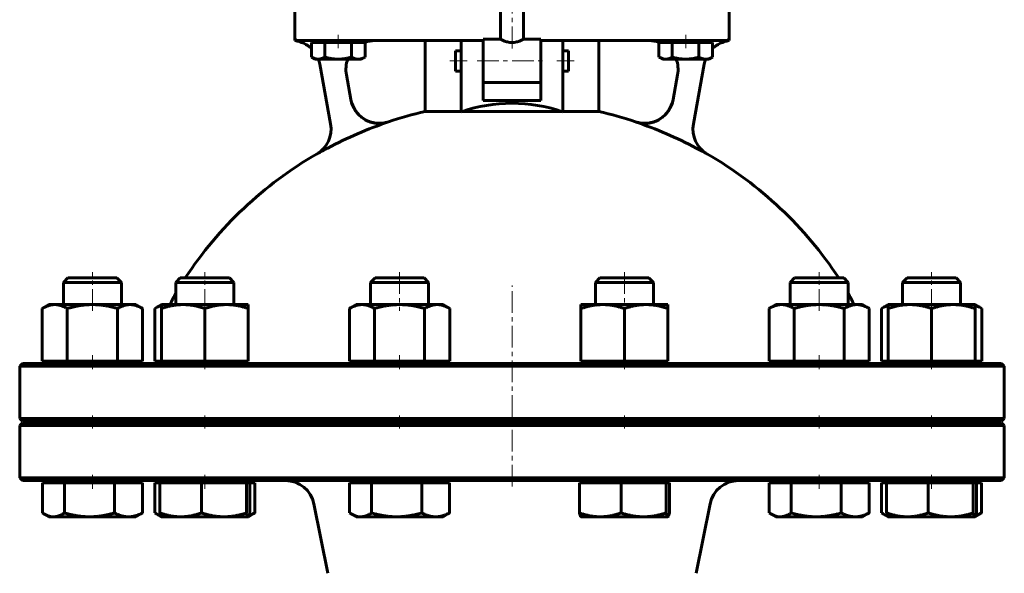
# Model space of a CAD drawing. Header units: millimetres. Extents: x -277 to 277, y -490 to 492.
# Tile 2 of 3: x -170 to 170, y -80 to 112. Entities that reach past the tile are written whole.
import ezdxf

# ---------------------------------------------------------------- set-up
doc = ezdxf.new("R2010")
doc.units = ezdxf.units.MM
doc.linetypes.add('K5LT_AXLED', pattern=[12, 7.5, -1.5, 1.5, -1.5])
doc.linetypes.add('K5LT_BASIC', pattern=[0])
doc.layers.add('Системный слой (1)', color=7, linetype='Continuous', true_color=0x6c6c6c)

# ---------------------------------------------------------------- blocks, each defined once
blk = doc.blocks.new('U0')
at = {"layer": 'Системный слой (1)', "color": 143, "linetype": 'K5LT_BASIC', "lineweight": 60, "true_color": 0x33acca}
for p, q in [((-169, -27), (0, -27)), ((0, -27), (169, -27))]:
    blk.add_line(p, q, dxfattribs=at)
blk = doc.blocks.new('U1')
at = {"layer": 'Системный слой (1)', "color": 143, "linetype": 'K5LT_BASIC', "lineweight": 60, "true_color": 0x33acca}
for p, q in [((19.5, 101), (19.5, 97.5)), ((19.5, 97.5), (19.5, 94))]:
    blk.add_line(p, q, dxfattribs=at)
blk = doc.blocks.new('U8')
at = {"layer": 'Системный слой (1)', "color": 143, "linetype": 'K5LT_BASIC', "lineweight": 60, "true_color": 0x33acca}
for p, q in [((-4, 105), (-10, 105)), ((10, 105), (4, 105))]:
    blk.add_line(p, q, dxfattribs=at)
blk = doc.blocks.new('U10')
at = {"layer": 'Системный слой (1)', "color": 143, "linetype": 'K5LT_BASIC', "lineweight": 60, "true_color": 0x33acca}
for p, q in [((-169, -47.5), (0, -47.5)), ((0, -47.5), (169, -47.5))]:
    blk.add_line(p, q, dxfattribs=at)
blk = doc.blocks.new('U11')
at = {"layer": 'Системный слой (1)', "color": 143, "linetype": 'K5LT_BASIC', "lineweight": 60, "true_color": 0x33acca}
for p, q in [((0, -7), (-169, -7)), ((169, -7), (0, -7))]:
    blk.add_line(p, q, dxfattribs=at)
blk = doc.blocks.new('U12')
at = {"layer": 'Системный слой (1)', "color": 143, "linetype": 'K5LT_BASIC', "lineweight": 60, "true_color": 0x33acca}
for start, end in [(102.8395, 108.4097), (71.5903, 77.1605), (119.982, 146.6923), (33.3077, 60.018)]:
    blk.add_arc((0, -51.63), 135, start, end, dxfattribs=at)
blk = doc.blocks.new('U13')
at = {"layer": 'Системный слой (1)', "color": 143, "linetype": 'K5LT_BASIC', "lineweight": 60, "true_color": 0x33acca}
for p, q in [((-19.5, 97.5), (-19.5, 101)), ((-19.5, 94), (-19.5, 97.5))]:
    blk.add_line(p, q, dxfattribs=at)
blk = doc.blocks.new('U15')
at = {"layer": 'Системный слой (1)', "color": 143, "linetype": 'K5LT_BASIC', "lineweight": 60, "true_color": 0x33acca}
for p, q in [((0, -27.5), (-169, -27.5)), ((169, -27.5), (0, -27.5))]:
    blk.add_line(p, q, dxfattribs=at)
blk = doc.blocks.new('U16')
at = {"layer": 'Системный слой (1)', "color": 143, "linetype": 'K5LT_BASIC', "lineweight": 60, "true_color": 0x33acca}
for start, end in [(90, 109.9501), (158.9004, 190.3559)]:
    blk.add_arc((-47.36, 94.5), 10, start, end, dxfattribs=at)
blk = doc.blocks.new('U22')
at = {"layer": 'Системный слой (1)', "color": 143, "linetype": 'K5LT_BASIC', "lineweight": 60, "true_color": 0x33acca}
for start, end in [(70.0499, 90), (349.6441, 21.0996)]:
    blk.add_arc((47.36, 94.5), 10, start, end, dxfattribs=at)
blk = doc.blocks.new('U23')
at = {"layer": 'Системный слой (1)', "color": 143, "linetype": 'K5LT_BASIC', "lineweight": 60, "true_color": 0x33acca}
for start, end in [(97.0495, 134.3455), (159.364, 169.6441)]:
    blk.add_arc((76.23, 94.58), 10, start, end, dxfattribs=at)
blk = doc.blocks.new('U24')
at = {"layer": 'Системный слой (1)', "color": 143, "linetype": 'K5LT_BASIC', "lineweight": 60, "true_color": 0x33acca}
for start, end in [(45.6545, 82.9505), (10.3559, 20.636)]:
    blk.add_arc((-76.23, 94.58), 10, start, end, dxfattribs=at)
blk = doc.blocks.new('U25')
at = {"layer": 'Системный слой (1)', "color": 143, "linetype": 'K5LT_BASIC', "lineweight": 60, "true_color": 0x33acca}
for p, q in [((144.33, 22.5), (136.42, 22.5)), ((153.36, 22.5), (144.33, 22.5))]:
    blk.add_line(p, q, dxfattribs=at)
blk = doc.blocks.new('U26')
at = {"layer": 'Системный слой (1)', "color": 143, "linetype": 'K5LT_BASIC', "lineweight": 60, "true_color": 0x33acca}
for p, q in [((159.86, -60), (159.88, -60)), ((159.88, -60), (159.9, -59.99)), ((159.9, -59.99), (159.92, -59.98)), ((159.92, -59.98), (160.08, -59.78)), ((160.08, -59.78), (160.25, -59.34)), ((160.25, -59.34), (160.43, -58.66))]:
    blk.add_line(p, q, dxfattribs=at)
blk = doc.blocks.new('U27')
at = {"layer": 'Системный слой (1)', "color": 143, "linetype": 'K5LT_BASIC', "lineweight": 60, "true_color": 0x33acca}
for p, q in [((160.63, 12.74), (159.89, 12.99)), ((161.4, 12.39), (160.63, 12.74)), ((162.21, 11.96), (161.4, 12.39))]:
    blk.add_line(p, q, dxfattribs=at)
blk = doc.blocks.new('U28')
at = {"layer": 'Системный слой (1)', "color": 143, "linetype": 'K5LT_BASIC', "lineweight": 60, "true_color": 0x33acca}
for p, q in [((128.38, 12.39), (127.57, 11.96)), ((129.15, 12.74), (128.38, 12.39)), ((129.89, 12.99), (129.15, 12.74))]:
    blk.add_line(p, q, dxfattribs=at)
blk = doc.blocks.new('U32')
at = {"layer": 'Системный слой (1)', "color": 143, "linetype": 'K5LT_BASIC', "lineweight": 60, "true_color": 0x33acca}
for p, q in [((160.2, -59.51), (160.83, -59.28)), ((160.83, -59.28), (161.49, -59)), ((161.49, -59), (162.17, -58.66))]:
    blk.add_line(p, q, dxfattribs=at)
blk = doc.blocks.new('U33')
at = {"layer": 'Системный слой (1)', "color": 143, "linetype": 'K5LT_BASIC', "lineweight": 60, "true_color": 0x33acca}
for p, q in [((127.61, -58.66), (127.8, -58.78)), ((127.8, -58.78), (127.99, -58.9)), ((127.99, -58.9), (128.17, -59.01)), ((128.17, -59.01), (128.68, -59.28)), ((128.68, -59.28), (129.17, -59.51)), ((129.17, -59.51), (129.66, -59.69))]:
    blk.add_line(p, q, dxfattribs=at)
blk = doc.blocks.new('U34')
at = {"layer": 'Системный слой (1)', "color": 143, "linetype": 'K5LT_BASIC', "lineweight": 60, "true_color": 0x33acca}
for p, q in [((-69.24, 98.81), (-69.21, 98.8)), ((-69.21, 98.8), (-68.41, 98.4)), ((-68.41, 98.4), (-67.67, 98.18)), ((-67.67, 98.18), (-66.95, 98.1))]:
    blk.add_line(p, q, dxfattribs=at)
blk = doc.blocks.new('U35')
at = {"layer": 'Системный слой (1)', "color": 143, "linetype": 'K5LT_BASIC', "lineweight": 60, "true_color": 0x33acca}
for p, q in [((-56.11, -58.66), (-55.91, -58.78)), ((-55.91, -58.78), (-55.73, -58.9)), ((-55.73, -58.9), (-55.54, -59.01)), ((-55.54, -59.01), (-54.41, -59.56)), ((-54.41, -59.56), (-53.34, -59.89)), ((-53.34, -59.89), (-52.28, -60))]:
    blk.add_line(p, q, dxfattribs=at)
blk = doc.blocks.new('U36')
at = {"layer": 'Системный слой (1)', "color": 143, "linetype": 'K5LT_BASIC', "lineweight": 60, "true_color": 0x33acca}
for p, q in [((101.36, 22.5), (97.6, 22.5)), ((114.53, 22.5), (101.36, 22.5))]:
    blk.add_line(p, q, dxfattribs=at)
blk = doc.blocks.new('U37')
at = {"layer": 'Системный слой (1)', "color": 143, "linetype": 'K5LT_BASIC', "lineweight": 60, "true_color": 0x33acca}
for p, q in [((88.78, -58.66), (88.98, -58.78)), ((88.98, -58.78), (89.16, -58.9)), ((89.16, -58.9), (89.35, -59.01)), ((89.35, -59.01), (90.48, -59.56)), ((90.48, -59.56), (91.55, -59.89)), ((91.55, -59.89), (92.61, -60))]:
    blk.add_line(p, q, dxfattribs=at)
blk = doc.blocks.new('U39')
at = {"layer": 'Системный слой (1)', "color": 143, "linetype": 'K5LT_BASIC', "lineweight": 60, "true_color": 0x33acca}
for p, q in [((-122.58, 12.39), (-123.39, 11.96)), ((-121.81, 12.74), (-122.58, 12.39)), ((-121.07, 12.99), (-121.81, 12.74))]:
    blk.add_line(p, q, dxfattribs=at)
blk = doc.blocks.new('U40')
at = {"layer": 'Системный слой (1)', "color": 143, "linetype": 'K5LT_BASIC', "lineweight": 60, "true_color": 0x33acca}
for p, q in [((-90.76, -59.51), (-90.12, -59.28)), ((-90.12, -59.28), (-89.47, -59)), ((-89.47, -59), (-88.78, -58.66))]:
    blk.add_line(p, q, dxfattribs=at)
blk = doc.blocks.new('U41')
at = {"layer": 'Системный слой (1)', "color": 143, "linetype": 'K5LT_BASIC', "lineweight": 60, "true_color": 0x33acca}
for p, q in [((-123.35, -58.66), (-123.16, -58.78)), ((-123.16, -58.78), (-122.97, -58.9)), ((-122.97, -58.9), (-122.78, -59.01)), ((-122.78, -59.01), (-122.27, -59.28)), ((-122.27, -59.28), (-121.78, -59.51)), ((-121.78, -59.51), (-121.3, -59.69))]:
    blk.add_line(p, q, dxfattribs=at)
blk = doc.blocks.new('U42')
at = {"layer": 'Системный слой (1)', "color": 143, "linetype": 'K5LT_BASIC', "lineweight": 60, "true_color": 0x33acca}
for p, q in [((-162.17, -58.66), (-161.98, -58.78)), ((-161.98, -58.78), (-161.79, -58.9)), ((-161.79, -58.9), (-161.61, -59.01)), ((-161.61, -59.01), (-160.48, -59.56)), ((-160.48, -59.56), (-159.4, -59.89)), ((-159.4, -59.89), (-158.35, -60))]:
    blk.add_line(p, q, dxfattribs=at)
blk = doc.blocks.new('U43')
at = {"layer": 'Системный слой (1)', "color": 143, "linetype": 'K5LT_BASIC', "lineweight": 60, "true_color": 0x33acca}
for p, q in [((-91.1, -60), (-91.08, -60)), ((-91.08, -60), (-91.05, -59.99)), ((-91.05, -59.99), (-91.03, -59.98)), ((-91.03, -59.98), (-90.87, -59.78)), ((-90.87, -59.78), (-90.7, -59.34)), ((-90.7, -59.34), (-90.52, -58.66))]:
    blk.add_line(p, q, dxfattribs=at)
blk = doc.blocks.new('U44')
at = {"layer": 'Системный слой (1)', "color": 143, "linetype": 'K5LT_BASIC', "lineweight": 60, "true_color": 0x33acca}
for p, q in [((50.76, 98.81), (50.79, 98.8)), ((50.79, 98.8), (51.59, 98.4)), ((51.59, 98.4), (52.33, 98.18)), ((52.33, 98.18), (53.05, 98.1))]:
    blk.add_line(p, q, dxfattribs=at)
blk = doc.blocks.new('U45')
at = {"layer": 'Системный слой (1)', "color": 143, "linetype": 'K5LT_BASIC', "lineweight": 60, "true_color": 0x33acca}
for p, q in [((53.79, -60), (53.81, -60)), ((53.81, -60), (53.83, -59.99)), ((53.83, -59.99), (53.86, -59.98)), ((53.86, -59.98), (54.02, -59.78)), ((54.02, -59.78), (54.19, -59.34)), ((54.19, -59.34), (54.37, -58.66))]:
    blk.add_line(p, q, dxfattribs=at)
blk = doc.blocks.new('U46')
at = {"layer": 'Системный слой (1)', "color": 143, "linetype": 'K5LT_BASIC', "lineweight": 60, "true_color": 0x33acca}
for p, q in [((31.23, 22.5), (30.36, 22.5)), ((47.29, 22.5), (31.23, 22.5))]:
    blk.add_line(p, q, dxfattribs=at)

msp = doc.modelspace()

# ---------------------------------------------------------------- linework, layer by layer
at = {"layer": 'Системный слой (1)', "color": 30, "linetype": 'K5LT_AXLED', "lineweight": 18, "true_color": 0xff8000}
for p, q in [((0, 101.84), (0, 440.5)), ((-60, 106.5), (-60, 101.9)), ((60, 106.5), (60, 101.9)), ((-21.5, 97.5), (-15.5, 97.5)), ((-12, 97.5), (12, 97.5)), ((15.5, 97.5), (21.5, 97.5)), ((-144.89, 11.15), (-144.89, 24.5)), ((-106.07, 11.15), (-106.07, 24.5)), ((-38.82, 24.5), (-38.82, 11.15)), ((38.82, 24.5), (38.82, 11.15)), ((106.07, 11.15), (106.07, 24.5)), ((144.89, 11.15), (144.89, 24.5)), ((0, -49.5), (0, 19.9)), ((-144.89, -9), (-144.89, -4.2)), ((-106.07, -9), (-106.07, -4.2)), ((-38.82, -4.2), (-38.82, -9)), ((38.82, -4.2), (38.82, -9)), ((106.07, -9), (106.07, -4.2)), ((144.89, -9), (144.89, -4.2)), ((-144.89, -29.5), (-144.89, -25)), ((-106.07, -29.5), (-106.07, -25)), ((-38.82, -25), (-38.82, -29.5)), ((38.82, -25), (38.82, -29.5)), ((106.07, -29.5), (106.07, -25)), ((144.89, -29.5), (144.89, -25)), ((-144.89, -50.3), (-144.89, -45.5)), ((-106.07, -50.3), (-106.07, -45.5)), ((106.07, -50.3), (106.07, -45.5)), ((144.89, -50.3), (144.89, -45.5))]:
    msp.add_line(p, q, dxfattribs=at)
at = {"layer": 'Системный слой (1)', "color": 143, "linetype": 'K5LT_BASIC', "lineweight": 60, "true_color": 0x33acca}
for p, q in [((-4, 105), (-4, 129.5)), ((4, 105), (4, 129.5)), ((-75, 114.5), (-75, 105.5)), ((75, 105.5), (75, 114.5)), ((-75, 105.5), (-75, 104.5)), ((75, 104.5), (75, 105.5)), ((-74, 104.5), (-65, 104.5)), ((-69.24, 103.9), (-69.24, 98.81)), ((-69.24, 103.9), (-66.95, 103.9)), ((-68, 103.9), (-68, 104.5)), ((-66.95, 103.9), (-64.67, 103.9)), ((-65, 104.5), (-35.95, 104.5)), ((-64.67, 103.9), (-60.05, 103.9)), ((-64.67, 103.9), (-64.67, 98.81)), ((-60.05, 103.9), (-55.43, 103.9)), ((-55.43, 103.9), (-55.43, 98.81)), ((-55.43, 103.9), (-53.1, 103.9)), ((-53.1, 103.9), (-50.76, 103.9)), ((-52, 103.9), (-52, 104.5)), ((-50.76, 103.9), (-50.76, 98.81)), ((-35.95, 104.5), (-25, 104.5)), ((-30, 79.99), (-30, 104.5)), ((-25, 104.5), (-17.5, 104.5)), ((-17.5, 104.5), (-10, 104.5)), ((-17.5, 91.34), (-17.5, 104.5)), ((-10, 105), (-10, 90.06)), ((10, 90.06), (10, 105)), ((10, 104.5), (17.5, 104.5)), ((17.5, 104.5), (25, 104.5)), ((17.5, 104.5), (17.5, 91.34)), ((25, 104.5), (35.95, 104.5)), ((30, 79.99), (30, 104.5)), ((35.95, 104.5), (65, 104.5)), ((50.76, 103.9), (53.05, 103.9)), ((50.76, 103.9), (50.76, 98.81)), ((52, 103.9), (52, 104.5)), ((53.05, 103.9), (55.33, 103.9)), ((55.33, 103.9), (55.33, 98.81)), ((55.33, 103.9), (59.95, 103.9)), ((59.95, 103.9), (64.57, 103.9)), ((64.57, 103.9), (66.9, 103.9)), ((64.57, 103.9), (64.57, 98.81)), ((65, 104.5), (74, 104.5)), ((66.9, 103.9), (69.24, 103.9)), ((68, 103.9), (68, 104.5)), ((69.24, 103.9), (69.24, 98.81)), ((-68, 98.1), (-69.21, 98.8)), ((-52, 98.1), (-50.79, 98.8)), ((-50.76, 98.81), (-50.79, 98.8)), ((-19.5, 101), (-17.5, 101)), ((17.5, 101), (19.5, 101)), ((52, 98.1), (50.79, 98.8)), ((68, 98.1), (69.21, 98.8)), ((69.24, 98.81), (69.21, 98.8)), ((-66.95, 98.1), (-68, 98.1)), ((-60.05, 98.1), (-66.95, 98.1)), ((-66.39, 96.37), (-62.62, 75.74)), ((-53.1, 98.1), (-60.05, 98.1)), ((-52, 98.1), (-53.1, 98.1)), ((53.05, 98.1), (52, 98.1)), ((59.95, 98.1), (53.05, 98.1)), ((66.9, 98.1), (59.95, 98.1)), ((62.62, 75.74), (66.39, 96.37)), ((68, 98.1), (66.9, 98.1)), ((-55.62, 84.11), (-57.19, 92.7)), ((-19.5, 94), (-17.5, 94)), ((17.5, 94), (19.5, 94)), ((57.19, 92.7), (55.62, 84.11)), ((-17.5, 79.95), (-17.5, 91.34)), ((-10, 83.83), (-10, 90.06)), ((10, 90), (-10, 90)), ((10, 90.06), (10, 83.83)), ((17.5, 91.34), (17.5, 79.95)), ((10, 83.83), (-10, 83.83)), ((-17.5, 79.99), (-30, 79.99)), ((17.05, 79.99), (-17.05, 79.99)), ((30, 79.99), (17.5, 79.99)), ((-67.46, 65.3), (-67.46, 65.28)), ((67.46, 65.28), (67.46, 65.3)), ((-153.36, 22.5), (-154.89, 20.97)), ((-154.89, 13.3), (-154.89, 20.97)), ((-154.89, 20.97), (-140.48, 20.97)), ((-136.42, 22.5), (-153.36, 22.5)), ((-140.48, 20.97), (-134.89, 20.97)), ((-136.42, 22.5), (-134.89, 20.97)), ((-134.89, 13.3), (-134.89, 20.97)), ((-114.53, 22.5), (-116.07, 20.97)), ((-116.07, 13.3), (-116.07, 20.97)), ((-116.07, 20.97), (-97.76, 20.97)), ((-97.6, 22.5), (-114.53, 22.5)), ((-97.76, 20.97), (-96.07, 20.97)), ((-97.6, 22.5), (-96.07, 20.97)), ((-96.07, 13.3), (-96.07, 20.97)), ((-47.29, 22.5), (-48.82, 20.97)), ((-48.82, 20.97), (-28.84, 20.97)), ((-48.82, 13.3), (-48.82, 20.97)), ((-30.36, 22.5), (-47.29, 22.5)), ((-30.36, 22.5), (-28.82, 20.97)), ((-28.84, 20.97), (-28.82, 20.97)), ((-28.82, 13.3), (-28.82, 20.97)), ((30.36, 22.5), (28.82, 20.97)), ((28.82, 13.3), (28.82, 20.97)), ((28.82, 20.97), (29.85, 20.97)), ((29.85, 20.97), (48.82, 20.97)), ((47.29, 22.5), (48.82, 20.97)), ((48.82, 13.3), (48.82, 20.97)), ((97.6, 22.5), (96.07, 20.97)), ((96.07, 13.3), (96.07, 20.97)), ((96.07, 20.97), (100.5, 20.97)), ((100.5, 20.97), (116.07, 20.97)), ((114.53, 22.5), (116.07, 20.97)), ((116.07, 13.3), (116.07, 20.97)), ((116.07, 17.3), (116.07, 20.97)), ((136.42, 22.5), (134.89, 20.97)), ((134.89, 13.3), (134.89, 20.97)), ((134.89, 20.97), (144.22, 20.97)), ((144.22, 20.97), (154.89, 20.97)), ((153.36, 22.5), (154.89, 20.97)), ((154.89, 13.3), (154.89, 20.97)), ((-159.89, 13.3), (-162.21, 11.96)), ((-162.21, -6.2), (-162.21, 11.96)), ((-159.89, 13.3), (-157.88, 13.3)), ((-157.88, 13.3), (-144.89, 13.3)), ((-153.55, -6.2), (-153.55, 11.96)), ((-144.89, 13.3), (-131.9, 13.3)), ((-136.23, -6.2), (-136.23, 11.96)), ((-131.9, 13.3), (-129.89, 13.3)), ((-129.89, 13.3), (-127.57, 11.96)), ((-127.57, -6.2), (-127.57, 11.96)), ((-121.07, 13.3), (-123.39, 11.96)), ((-123.39, -6.2), (-123.39, 11.96)), ((-121.07, 11.96), (-121.07, 13.3)), ((-121.07, 13.3), (-113.57, 13.3)), ((-121.07, -6.2), (-121.07, 11.96)), ((-113.57, 13.3), (-98.57, 13.3)), ((-106.07, -6.2), (-106.07, 11.96)), ((-98.57, 13.3), (-91.07, 13.3)), ((-91.07, 13.3), (-91.07, 11.96)), ((-91.07, -6.2), (-91.07, 11.96)), ((-53.82, 13.3), (-56.14, 11.96)), ((-56.14, -6.2), (-56.14, 11.96)), ((-53.82, 13.3), (-51.81, 13.3)), ((-51.81, 13.3), (-38.82, 13.3)), ((-47.48, -6.2), (-47.48, 11.96)), ((-38.82, 13.3), (-25.83, 13.3)), ((-30.16, -6.2), (-30.16, 11.96)), ((-25.83, 13.3), (-23.82, 13.3)), ((-23.82, 13.3), (-21.5, 11.96)), ((-21.5, -6.2), (-21.5, 11.96)), ((23.82, 11.96), (23.82, 13.3)), ((23.82, 13.3), (31.32, 13.3)), ((23.82, -6.2), (23.82, 11.96)), ((31.32, 13.3), (46.32, 13.3)), ((38.82, -6.2), (38.82, 11.96)), ((46.32, 13.3), (53.82, 13.3)), ((53.82, 13.3), (53.82, 11.96)), ((53.82, -6.2), (53.82, 11.96)), ((91.07, 13.3), (88.75, 11.96)), ((88.75, -6.2), (88.75, 11.96)), ((91.07, 13.3), (93.08, 13.3)), ((93.08, 13.3), (106.07, 13.3)), ((97.41, -6.2), (97.41, 11.96)), ((106.07, 13.3), (119.06, 13.3)), ((114.73, -6.2), (114.73, 11.96)), ((119.06, 13.3), (121.07, 13.3)), ((121.07, 13.3), (123.39, 11.96)), ((123.39, -6.2), (123.39, 11.96)), ((129.89, 13.3), (127.57, 11.96)), ((127.57, -6.2), (127.57, 11.96)), ((129.89, 13.3), (137.39, 13.3)), ((129.89, 11.96), (129.89, 13.3)), ((129.89, -6.2), (129.89, 11.96)), ((137.39, 13.3), (152.39, 13.3)), ((144.89, -6.2), (144.89, 11.96)), ((152.39, 13.3), (159.89, 13.3)), ((159.89, 13.3), (162.21, 11.96)), ((159.89, 13.3), (159.89, 11.96)), ((159.89, -6.2), (159.89, 11.96)), ((162.21, -6.2), (162.21, 11.96)), ((-162.21, -6.2), (-153.55, -6.2)), ((-158.84, -7), (-158.84, -6.2)), ((-153.55, -6.2), (-136.23, -6.2)), ((-136.23, -6.2), (-127.57, -6.2)), ((-130.94, -7), (-130.94, -6.2)), ((-123.39, -6.2), (-121.07, -6.2)), ((-121.07, -6.2), (-106.07, -6.2)), ((-120.02, -7), (-120.02, -6.2)), ((-106.07, -6.2), (-91.07, -6.2)), ((-92.12, -7), (-92.12, -6.2)), ((-56.14, -6.2), (-47.48, -6.2)), ((-52.77, -7), (-52.77, -6.2)), ((-47.48, -6.2), (-30.16, -6.2)), ((-30.16, -6.2), (-21.5, -6.2)), ((-24.87, -7), (-24.87, -6.2)), ((23.82, -6.2), (38.82, -6.2)), ((24.87, -7), (24.87, -6.2)), ((38.82, -6.2), (53.82, -6.2)), ((52.77, -7), (52.77, -6.2)), ((88.75, -6.2), (97.41, -6.2)), ((92.12, -7), (92.12, -6.2)), ((97.41, -6.2), (114.73, -6.2)), ((114.73, -6.2), (123.39, -6.2)), ((120.02, -7), (120.02, -6.2)), ((127.57, -6.2), (129.89, -6.2)), ((129.89, -6.2), (144.89, -6.2)), ((130.94, -7), (130.94, -6.2)), ((144.89, -6.2), (159.89, -6.2)), ((158.84, -7), (158.84, -6.2)), ((159.89, -6.2), (162.21, -6.2)), ((-169, -7), (-170, -8)), ((-170, -26), (-170, -8)), ((-170, -8), (0, -8)), ((0, -8), (170, -8)), ((169, -7), (170, -8)), ((170, -26), (170, -8)), ((-169, -27), (-170, -26)), ((0, -26), (-170, -26)), ((-154.89, -27.5), (-154.89, -27)), ((-134.89, -27.5), (-134.89, -27)), ((-120, -27.5), (-120, -27)), ((-116.07, -27.5), (-116.07, -27)), ((-96.07, -27.5), (-96.07, -27)), ((-48.82, -27.5), (-48.82, -27)), ((-28.82, -27.5), (-28.82, -27)), ((170, -26), (0, -26)), ((28.82, -27.5), (28.82, -27)), ((48.82, -27.5), (48.82, -27)), ((96.07, -27.5), (96.07, -27)), ((116.07, -27.5), (116.07, -27)), ((120, -27.5), (120, -27)), ((134.89, -27.5), (134.89, -27)), ((154.89, -27.5), (154.89, -27)), ((169, -27), (170, -26)), ((-169, -27.5), (-170, -28.5)), ((-170, -28.5), (0, -28.5)), ((-170, -46.5), (-170, -28.5)), ((0, -28.5), (170, -28.5)), ((169, -27.5), (170, -28.5)), ((170, -46.5), (170, -28.5)), ((0, -46.5), (-170, -46.5)), ((-169, -47.5), (-170, -46.5)), ((-159.89, -48.3), (-159.89, -47.5)), ((-129.89, -48.3), (-129.89, -47.5)), ((-121.07, -48.3), (-121.07, -47.5)), ((-91.07, -48.3), (-91.07, -47.5)), ((-53.82, -48.3), (-53.82, -47.5)), ((-23.82, -48.3), (-23.82, -47.5)), ((170, -46.5), (0, -46.5)), ((23.82, -48.3), (23.82, -47.5)), ((53.82, -48.3), (53.82, -47.5)), ((91.07, -48.3), (91.07, -47.5)), ((121.07, -48.3), (121.07, -47.5)), ((129.89, -48.3), (129.89, -47.5)), ((159.89, -48.3), (159.89, -47.5)), ((169, -47.5), (170, -46.5)), ((-162.17, -48.3), (-158.35, -48.3)), ((-162.17, -48.3), (-162.17, -58.66)), ((-158.35, -48.3), (-154.53, -48.3)), ((-154.53, -48.3), (-154.53, -58.66)), ((-154.53, -48.3), (-145.89, -48.3)), ((-145.89, -48.3), (-137.24, -48.3)), ((-137.24, -48.3), (-132.43, -48.3)), ((-137.24, -48.3), (-137.24, -58.66)), ((-132.43, -48.3), (-127.61, -48.3)), ((-127.61, -48.3), (-127.61, -58.66)), ((-123.35, -48.3), (-123.35, -58.66)), ((-123.35, -48.3), (-121.61, -48.3)), ((-121.61, -48.3), (-121.61, -58.66)), ((-121.61, -48.3), (-114.41, -48.3)), ((-114.41, -48.3), (-107.22, -48.3)), ((-107.22, -48.3), (-107.22, -58.66)), ((-107.22, -48.3), (-99.45, -48.3)), ((-99.45, -48.3), (-91.67, -48.3)), ((-91.67, -48.3), (-91.1, -48.3)), ((-91.67, -48.3), (-91.67, -58.66)), ((-91.1, -48.3), (-90.52, -48.3)), ((-90.52, -48.3), (-88.78, -48.3)), ((-90.52, -48.3), (-90.52, -58.66)), ((-88.78, -48.3), (-88.78, -58.66)), ((-56.11, -48.3), (-56.11, -58.66)), ((-56.11, -48.3), (-52.28, -48.3)), ((-52.28, -48.3), (-48.46, -48.3)), ((-48.46, -48.3), (-48.46, -58.66)), ((-48.46, -48.3), (-39.82, -48.3)), ((-39.82, -48.3), (-31.18, -48.3)), ((-31.18, -48.3), (-31.18, -58.66)), ((-31.18, -48.3), (-26.36, -48.3)), ((-26.36, -48.3), (-21.54, -48.3)), ((-21.54, -48.3), (-21.54, -58.66)), ((23.28, -48.3), (23.28, -58.66)), ((23.28, -48.3), (30.48, -48.3)), ((30.48, -48.3), (37.67, -48.3)), ((37.67, -48.3), (37.67, -58.66)), ((37.67, -48.3), (45.44, -48.3)), ((45.44, -48.3), (53.21, -48.3)), ((53.21, -48.3), (53.79, -48.3)), ((53.21, -48.3), (53.21, -58.66)), ((53.79, -48.3), (54.37, -48.3)), ((54.37, -48.3), (54.37, -58.66)), ((88.78, -48.3), (92.61, -48.3)), ((88.78, -48.3), (88.78, -58.66)), ((92.61, -48.3), (96.43, -48.3)), ((96.43, -48.3), (96.43, -58.66)), ((96.43, -48.3), (105.07, -48.3)), ((105.07, -48.3), (113.71, -48.3)), ((113.71, -48.3), (118.53, -48.3)), ((113.71, -48.3), (113.71, -58.66)), ((118.53, -48.3), (123.35, -48.3)), ((123.35, -48.3), (123.35, -58.66)), ((127.61, -48.3), (127.61, -58.66)), ((127.61, -48.3), (129.35, -48.3)), ((129.35, -48.3), (129.35, -58.66)), ((129.35, -48.3), (136.54, -48.3)), ((136.54, -48.3), (143.74, -48.3)), ((143.74, -48.3), (151.51, -48.3)), ((143.74, -48.3), (143.74, -58.66)), ((151.51, -48.3), (159.28, -48.3)), ((159.28, -48.3), (159.28, -58.66)), ((159.28, -48.3), (159.86, -48.3)), ((159.86, -48.3), (160.43, -48.3)), ((160.43, -48.3), (160.43, -58.66)), ((160.43, -48.3), (162.17, -48.3)), ((162.17, -48.3), (162.17, -58.66)), ((-63.59, -79.53), (-68.39, -55.54)), ((63.59, -79.53), (68.39, -55.54)), ((-159.89, -60), (-161.61, -59.01)), ((-158.35, -60), (-159.89, -60)), ((-145.89, -60), (-158.35, -60)), ((-132.43, -60), (-145.89, -60)), ((-129.89, -60), (-132.43, -60)), ((-129.89, -60), (-128.17, -59.01)), ((-121.1, -59.98), (-122.78, -59.01)), ((-121.07, -60), (-121.1, -59.98)), ((-114.41, -60), (-121.07, -60)), ((-99.45, -60), (-114.41, -60)), ((-91.1, -60), (-99.45, -60)), ((-91.07, -60), (-91.1, -60)), ((-91.07, -60), (-91.03, -59.98)), ((-91.03, -59.98), (-89.35, -59.01)), ((-53.82, -60), (-55.54, -59.01)), ((-52.28, -60), (-53.82, -60)), ((-39.82, -60), (-52.28, -60)), ((-26.36, -60), (-39.82, -60)), ((-23.82, -60), (-26.36, -60)), ((-23.82, -60), (-22.11, -59.01)), ((23.82, -60), (23.79, -59.98)), ((30.48, -60), (23.82, -60)), ((45.44, -60), (30.48, -60)), ((53.79, -60), (45.44, -60)), ((53.82, -60), (53.79, -60)), ((53.82, -60), (53.86, -59.98)), ((91.07, -60), (89.35, -59.01)), ((92.61, -60), (91.07, -60)), ((105.07, -60), (92.61, -60)), ((118.53, -60), (105.07, -60)), ((121.07, -60), (118.53, -60)), ((121.07, -60), (122.78, -59.01)), ((129.86, -59.98), (128.17, -59.01)), ((129.89, -60), (129.86, -59.98)), ((136.54, -60), (129.89, -60)), ((151.51, -60), (136.54, -60)), ((159.86, -60), (151.51, -60)), ((159.89, -60), (159.86, -60)), ((159.89, -60), (159.92, -59.98)), ((159.92, -59.98), (161.61, -59.01))]:
    msp.add_line(p, q, dxfattribs=at)
for centre, radius, start, end in [((-74, 105.5), 1, 180, 270), ((74, 105.5), 1, 270, 0), ((-45.79, 85.95), 10, 190.3559, 288.4097), ((45.79, 85.95), 10, 251.5903, 349.6441), ((-72.46, 73.96), 10, 299.982, 10.3559), ((0, -51.63), 134.95, 108.4125, 118.1283), ((0, -51.63), 134.95, 61.8717, 71.5875), ((72.46, 73.96), 10, 169.6441, 240.018), ((-90, 2.45), 30, 150.3273, 158.7974), ((90, 2.45), 30, 21.2026, 29.6727), ((-123, -4), 3, 270, 312.8334), ((123, -4), 3, 227.1666, 270), ((-78.2, -57.5), 10, 11.3099, 90), ((78.2, -57.5), 10, 90, 168.6901)]:
    msp.add_arc(centre, radius, start, end, dxfattribs=at)
for centre, major_axis, ratio, start_param, end_param in [((0, 66.64), (-30, 0), 0.54087, 4.108053, 5.316725), ((0, 39.87), (-86.04, 0), 0.475741, -1.371351, -1.36597), ((0, 39.87), (-86.04, 0), 0.475741, 4.507563, 4.512943)]:
    msp.add_ellipse(centre, major_axis=major_axis, ratio=ratio, start_param=start_param, end_param=end_param, dxfattribs=at)
for points, knots in [([(4, 105), (4, 105), (3.9, 104.94), (3.48, 104.74), (3.18, 104.59), (2.48, 104.3), (2.04, 104.15), (1.05, 103.91), (0.52, 103.84), (-0.52, 103.84), (-1.05, 103.91), (-2.04, 104.15), (-2.48, 104.3), (-3.18, 104.59), (-3.48, 104.74), (-3.9, 104.94), (-4, 105), (-4, 105)], [0.616994, 0.616994, 0.616994, 0.616994, 0.771002, 0.771002, 0.924975, 0.924975, 1.079516, 1.079516, 1.234057, 1.234057, 1.388598, 1.388598, 1.543139, 1.543139, 1.697112, 1.697112, 1.851106, 1.851106, 1.851106, 1.851106]), ([(-55.62, 84.11), (-55.51, 83.5), (-55.15, 82.19), (-54.52, 81), (-53.85, 79.96), (-53.43, 79.43), (-52.5, 78.46), (-51.98, 78.03), (-50.96, 77.32), (-50.37, 76.99), (-49.14, 76.46), (-48.49, 76.25), (-47.28, 75.99), (-45.94, 75.83), (-44.59, 75.95), (-43.55, 76.14), (-43.08, 76.26), (-42.63, 76.41)], [1.48117, 1.48117, 1.48117, 1.48117, 1.666365, 1.85156, 1.85156, 2.036729, 2.036729, 2.221899, 2.221899, 2.407032, 2.407032, 2.592165, 2.592165, 2.777266, 2.962367, 2.962367, 3.096226, 3.096226, 3.096226, 3.096226]), ([(42.63, 76.41), (43.08, 76.26), (43.55, 76.14), (44.59, 75.95), (45.94, 75.83), (47.28, 75.99), (48.49, 76.25), (49.14, 76.46), (50.37, 76.99), (50.96, 77.32), (51.98, 78.03), (52.5, 78.46), (53.43, 79.43), (53.85, 79.96), (54.52, 81), (55.15, 82.19), (55.51, 83.5), (55.62, 84.11)], [2.828509, 2.828509, 2.828509, 2.828509, 2.962367, 2.962367, 3.147483, 3.332599, 3.332599, 3.517747, 3.517747, 3.702895, 3.702895, 3.88805, 3.88805, 4.073204, 4.073204, 4.258384, 4.443564, 4.443564, 4.443564, 4.443564]), ([(-63.62, 67.38), (-64.06, 67.15), (-64.52, 66.9), (-65.84, 66.19), (-66.75, 65.68), (-67.45, 65.28), (-67.45, 65.28), (-67.46, 65.28)], [0, 0, 0, 0, 0.1494109, 0.1494109, 0.4585598, 0.4585598, 0.4602639, 0.4602639, 0.4602639, 0.4602639]), ([(67.46, 65.28), (67.45, 65.28), (67.45, 65.28), (66.77, 65.67), (66.08, 66.05), (64.82, 66.74), (64.21, 67.07), (63.62, 67.38)], [-0.0014005, -0.0014005, -0.0014005, -0.0014005, 0, 0, 0.2459675, 0.2459675, 0.4480192, 0.4480192, 0.4480192, 0.4480192])]:
    msp.add_open_spline(points, degree=3, knots=knots, dxfattribs=at)
for points, weights in [([(-66.95, 98.1), (-65.89, 98.1), (-64.67, 98.81)], [1, 1.0379548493, 1]), ([(-64.67, 98.81), (-62.19, 98.1), (-60.05, 98.1)], [1, 1.0379548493, 1]), ([(-60.05, 98.1), (-57.9, 98.1), (-55.43, 98.81)], [1, 1.0379548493, 1]), ([(-55.43, 98.81), (-54.18, 98.1), (-53.1, 98.1)], [1, 1.0379548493, 1]), ([(-53.1, 98.1), (-52.01, 98.1), (-50.76, 98.81)], [1, 1.0379548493, 1]), ([(53.05, 98.1), (54.11, 98.1), (55.33, 98.81)], [1, 1.0379548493, 1]), ([(55.33, 98.81), (57.81, 98.1), (59.95, 98.1)], [1, 1.0379548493, 1]), ([(59.95, 98.1), (62.1, 98.1), (64.57, 98.81)], [1, 1.0379548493, 1]), ([(64.57, 98.81), (65.82, 98.1), (66.9, 98.1)], [1, 1.0379548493, 1]), ([(66.9, 98.1), (67.99, 98.1), (69.24, 98.81)], [1, 1.0379548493, 1]), ([(-157.88, 13.3), (-159.89, 13.3), (-162.21, 11.96)], [1, 1.0379548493, 1]), ([(-153.55, 11.96), (-155.87, 13.3), (-157.88, 13.3)], [1, 1.0379548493, 1]), ([(-144.89, 13.3), (-148.91, 13.3), (-153.55, 11.96)], [1, 1.0379548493, 1]), ([(-136.23, 11.96), (-140.87, 13.3), (-144.89, 13.3)], [1, 1.0379548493, 1]), ([(-131.9, 13.3), (-133.91, 13.3), (-136.23, 11.96)], [1, 1.0379548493, 1]), ([(-127.57, 11.96), (-129.89, 13.3), (-131.9, 13.3)], [1, 1.0379548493, 1]), ([(-113.57, 13.3), (-117.05, 13.3), (-121.07, 11.96)], [1, 1.0379548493, 1]), ([(-106.07, 11.96), (-110.09, 13.3), (-113.57, 13.3)], [1, 1.0379548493, 1]), ([(-98.57, 13.3), (-102.05, 13.3), (-106.07, 11.96)], [1, 1.0379548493, 1]), ([(-91.07, 11.96), (-95.09, 13.3), (-98.57, 13.3)], [1, 1.0379548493, 1]), ([(-51.81, 13.3), (-53.82, 13.3), (-56.14, 11.96)], [1, 1.0379548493, 1]), ([(-47.48, 11.96), (-49.8, 13.3), (-51.81, 13.3)], [1, 1.0379548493, 1]), ([(-38.82, 13.3), (-42.84, 13.3), (-47.48, 11.96)], [1, 1.0379548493, 1]), ([(-30.16, 11.96), (-34.8, 13.3), (-38.82, 13.3)], [1, 1.0379548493, 1]), ([(-25.83, 13.3), (-27.84, 13.3), (-30.16, 11.96)], [1, 1.0379548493, 1]), ([(-21.5, 11.96), (-23.82, 13.3), (-25.83, 13.3)], [1, 1.0379548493, 1]), ([(31.32, 13.3), (27.84, 13.3), (23.82, 11.96)], [1, 1.0379548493, 1]), ([(38.82, 11.96), (34.8, 13.3), (31.32, 13.3)], [1, 1.0379548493, 1]), ([(46.32, 13.3), (42.84, 13.3), (38.82, 11.96)], [1, 1.0379548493, 1]), ([(53.82, 11.96), (49.8, 13.3), (46.32, 13.3)], [1, 1.0379548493, 1]), ([(93.08, 13.3), (91.07, 13.3), (88.75, 11.96)], [1, 1.0379548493, 1]), ([(97.41, 11.96), (95.09, 13.3), (93.08, 13.3)], [1, 1.0379548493, 1]), ([(106.07, 13.3), (102.05, 13.3), (97.41, 11.96)], [1, 1.0379548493, 1]), ([(114.73, 11.96), (110.09, 13.3), (106.07, 13.3)], [1, 1.0379548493, 1]), ([(119.06, 13.3), (117.05, 13.3), (114.73, 11.96)], [1, 1.0379548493, 1]), ([(123.39, 11.96), (121.07, 13.3), (119.06, 13.3)], [1, 1.0379548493, 1]), ([(137.39, 13.3), (133.91, 13.3), (129.89, 11.96)], [1, 1.0379548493, 1]), ([(144.89, 11.96), (140.87, 13.3), (137.39, 13.3)], [1, 1.0379548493, 1]), ([(152.39, 13.3), (148.91, 13.3), (144.89, 11.96)], [1, 1.0379548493, 1]), ([(159.89, 11.96), (155.87, 13.3), (152.39, 13.3)], [1, 1.0379548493, 1]), ([(-158.35, -60), (-156.57, -60), (-154.53, -58.66)], [1, 1.0379548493, 1]), ([(-154.53, -58.66), (-149.9, -60), (-145.89, -60)], [1, 1.0379548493, 1]), ([(-145.89, -60), (-141.87, -60), (-137.24, -58.66)], [1, 1.0379548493, 1]), ([(-137.24, -58.66), (-134.66, -60), (-132.43, -60)], [1, 1.0379548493, 1]), ([(-132.43, -60), (-130.19, -60), (-127.61, -58.66)], [1, 1.0379548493, 1]), ([(-127.61, -58.66), (-127.89, -58.85), (-128.17, -59.01)], [1, 1.00516756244, 1.00892799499]), ([(-121.1, -59.98), (-121.34, -59.84), (-121.61, -58.66)], [1.00802189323, 1.03339643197, 1]), ([(-121.61, -58.66), (-117.75, -60), (-114.41, -60)], [1, 1.0379548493, 1]), ([(-114.41, -60), (-111.07, -60), (-107.22, -58.66)], [1, 1.0379548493, 1]), ([(-107.22, -58.66), (-103.05, -60), (-99.45, -60)], [1, 1.0379548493, 1]), ([(-99.45, -60), (-95.84, -60), (-91.67, -58.66)], [1, 1.0379548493, 1]), ([(-91.67, -58.66), (-91.37, -60), (-91.1, -60)], [1, 1.0379548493, 1]), ([(-88.78, -58.66), (-89.07, -58.85), (-89.35, -59.01)], [1, 1.00516756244, 1.00892799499]), ([(-52.28, -60), (-50.51, -60), (-48.46, -58.66)], [1, 1.0379548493, 1]), ([(-48.46, -58.66), (-43.83, -60), (-39.82, -60)], [1, 1.0379548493, 1]), ([(-39.82, -60), (-35.81, -60), (-31.18, -58.66)], [1, 1.0379548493, 1]), ([(-31.18, -58.66), (-28.6, -60), (-26.36, -60)], [1, 1.0379548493, 1]), ([(-26.36, -60), (-24.12, -60), (-21.54, -58.66)], [1, 1.0379548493, 1]), ([(-21.54, -58.66), (-21.83, -58.85), (-22.11, -59.01)], [1, 1.00516772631, 1.00892823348]), ([(23.28, -58.66), (27.14, -60), (30.48, -60)], [1, 1.0379548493, 1]), ([(23.79, -59.98), (23.55, -59.84), (23.28, -58.66)], [1.00802189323, 1.03339643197, 1]), ([(30.48, -60), (33.82, -60), (37.67, -58.66)], [1, 1.0379548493, 1]), ([(37.67, -58.66), (41.84, -60), (45.44, -60)], [1, 1.0379548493, 1]), ([(45.44, -60), (49.05, -60), (53.21, -58.66)], [1, 1.0379548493, 1]), ([(53.21, -58.66), (53.52, -60), (53.79, -60)], [1, 1.0379548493, 1]), ([(92.61, -60), (94.38, -60), (96.43, -58.66)], [1, 1.0379548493, 1]), ([(96.43, -58.66), (101.06, -60), (105.07, -60)], [1, 1.0379548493, 1]), ([(105.07, -60), (109.08, -60), (113.71, -58.66)], [1, 1.0379548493, 1]), ([(113.71, -58.66), (116.29, -60), (118.53, -60)], [1, 1.0379548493, 1]), ([(118.53, -60), (120.77, -60), (123.35, -58.66)], [1, 1.0379548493, 1]), ([(123.35, -58.66), (123.06, -58.85), (122.78, -59.01)], [1, 1.00516756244, 1.00892799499]), ([(129.35, -58.66), (133.2, -60), (136.54, -60)], [1, 1.0379548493, 1]), ([(129.86, -59.98), (129.62, -59.84), (129.35, -58.66)], [1.00802189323, 1.03339643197, 1]), ([(136.54, -60), (139.88, -60), (143.74, -58.66)], [1, 1.0379548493, 1]), ([(143.74, -58.66), (147.9, -60), (151.51, -60)], [1, 1.0379548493, 1]), ([(151.51, -60), (155.12, -60), (159.28, -58.66)], [1, 1.0379548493, 1]), ([(159.28, -58.66), (159.59, -60), (159.86, -60)], [1, 1.0379548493, 1]), ([(162.17, -58.66), (161.88, -58.85), (161.61, -59.01)], [1, 1.00516756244, 1.00892799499])]:
    msp.add_rational_spline(points, weights, degree=2, dxfattribs=at)

# ---------------------------------------------------------------- block references
at = {"layer": 'Системный слой (1)'}
for name in ['U24', 'U16', 'U8', 'U22', 'U23', 'U34', 'U13', 'U1', 'U44', 'U12', 'U46', 'U36', 'U25', 'U39', 'U28', 'U27', 'U11', 'U0', 'U15', 'U10', 'U42', 'U41', 'U43', 'U40', 'U35', 'U45', 'U37', 'U33', 'U26', 'U32']:
    msp.add_blockref(name, (0, 0), dxfattribs=at)

doc.saveas('drawing.dxf')
